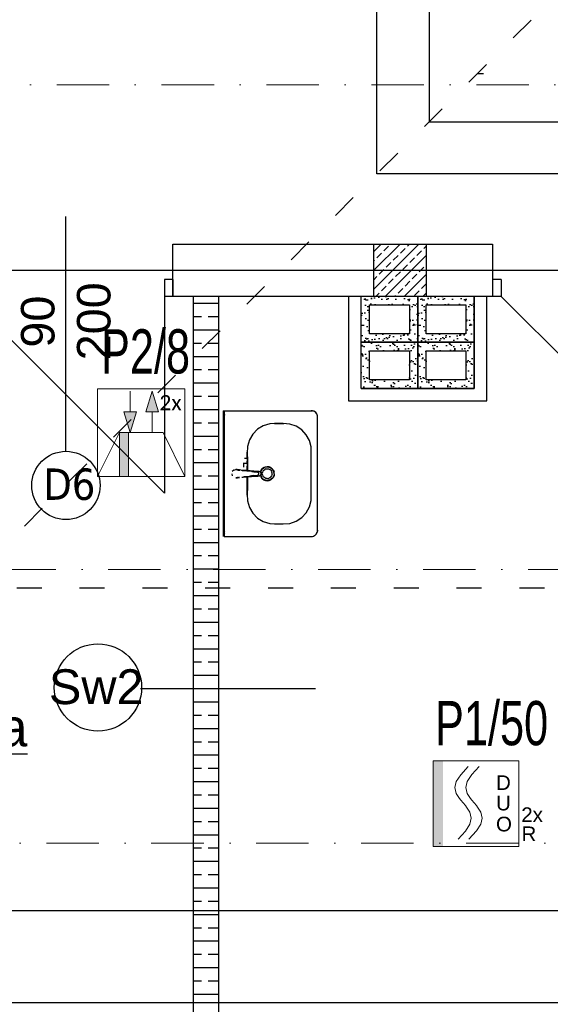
# Model space of a CAD drawing. Header units: millimetres. Extents: x -7023 to 53801, y 9849 to 33561.
# Tile 151 of 256: x 15088 to 15341, y 18571 to 19041. Entities that reach past the tile are written whole.
import ezdxf
from ezdxf.enums import TextEntityAlignment as Align

# ---------------------------------------------------------------- set-up
doc = ezdxf.new("R2010")
doc.units = ezdxf.units.MM
doc.linetypes.add('ACAD_ISO03W100', pattern=[30, 12, -18])
doc.linetypes.add('DASHDOT', pattern=[1, 0.5, -0.25, 0, -0.25])
doc.layers.get('0').update_dxf_attribs({"lineweight": 9})
doc.layers.add('.IE_podklad', color=252, linetype='Continuous')
doc.layers.add('PA_Instalacja pożarowa', color=1, linetype='Continuous', lineweight=5)
doc.layers.add('PA_Instalacja pożarowa_opis', color=7, linetype='Continuous', lineweight=5)
doc.styles.add('AAT', font='calibri.ttf')
doc.styles.add('MtX_Arial_2', font='txt')
doc.styles.add('Opisowy', font='arial.ttf')
doc.styles.add('q-arch-ARIAL01', font='arial.ttf', dxfattribs={"width": 0.7})
doc.styles.get("Standard").update_dxf_attribs({"font": 'arial.ttf'})

# ---------------------------------------------------------------- blocks, each defined once
blk = doc.blocks.new('*U72')
at = {"color": 1}
blk.add_wipeout([(-20.5, -20.5), (20.5, -20.5), (20.5, 20.5), (-20.5, 20.5)], dxfattribs=at)
at = {"lineweight": 5}
h = blk.add_hatch(color=1, dxfattribs=at)
h.paths.add_polyline_path([(-15.7, 0), (-15.7, 20.5), (-20.5, 20.5), (-20.5, 0)])
h.paths.add_polyline_path([(-15.7, -20.5), (-15.7, 0), (-20.5, 0), (-20.5, -20.5)])
at = {"color": 1, "linetype": 'Continuous', "lineweight": 5}
for p, q in [((-7.3, 13.76), (-3.78, 17.69)), ((-2.07, 13.86), (1.45, 17.79)), ((-10.11, 7.66), (-9.41, 10.54)), ((-9.41, 10.54), (-7.3, 13.76)), ((-4.89, 7.76), (-4.18, 10.63)), ((-4.18, 10.63), (-2.07, 13.86)), ((-9.41, 4.79), (-10.11, 7.66)), ((-7.84, 2.39), (-9.41, 4.79)), ((-4.18, 4.89), (-4.89, 7.76)), ((-2.61, 2.48), (-4.18, 4.89)), ((-7.3, 1.56), (-7.84, 2.39)), ((-6.18, 0.32), (-7.3, 1.56)), ((-6.18, 0.32), (-5.06, -0.93)), ((-2.07, 1.66), (-2.61, 2.48)), ((-0.95, 0.41), (-2.07, 1.66)), ((-0.95, 0.41), (0.16, -0.84)), ((-5.06, -0.93), (-4.52, -1.75)), ((-4.52, -1.75), (-2.95, -4.16)), ((-2.95, -4.16), (-2.25, -7.03)), ((0.16, -0.84), (0.7, -1.66)), ((0.7, -1.66), (2.27, -4.06)), ((2.27, -4.06), (2.98, -6.94)), ((-2.25, -7.03), (-2.95, -9.9)), ((2.98, -6.94), (2.27, -9.81)), ((-5.06, -13.13), (-8.58, -17.06)), ((-2.95, -9.9), (-5.06, -13.13)), ((0.16, -13.04), (-3.36, -16.97)), ((2.27, -9.81), (0.16, -13.04))]:
    blk.add_line(p, q, dxfattribs=at)
at = {"color": 1, "lineweight": 5}
blk.add_lwpolyline([(-20.5, 20.5), (20.5, 20.5), (20.5, -20.5), (-20.5, -20.5)], close=True, dxfattribs=at)
for s, p in [('D', (9.56, 6.52)), ('U', (9.56, -3.26)), ('2x', (21.62, -8.81)), ('O', (9.56, -13.29)), ('R', (21.74, -17.95))]:
    blk.add_text(s, height=7, dxfattribs=at).set_placement(p)
at = {"color": 1, "flags": 7}
blk.add_attdef('DUO-6046', (13.18, -19.1), '', height=0.7, dxfattribs=at)
blk = doc.blocks.new('EKS-6022')
blk.add_wipeout([(-20.5, 0), (-20.5, 41), (20.5, 41), (20.5, 0)])
at = {"lineweight": 5}
for points in [[(8.06, 30.2), (5.12, 39.91), (2.18, 30.2), (5.12, 30.2)], [(-6, 0), (-6, 20.5), (-10.25, 20.5), (-10.25, 0)]]:
    blk.add_hatch(color=256, dxfattribs=at).paths.add_polyline_path(points)
h = blk.add_hatch(color=256, dxfattribs=at)
h.paths.add_polyline_path([(-5.13, 20.5), (-2.19, 30.2), (-5.13, 30.2)])
h.paths.add_polyline_path([(-5.13, 20.5), (-5.13, 30.2), (-8.07, 30.2)])
for p, q in [((-5.13, 30.2), (-5.13, 39.91)), ((2.18, 30.2), (5.12, 39.91)), ((8.06, 30.2), (5.12, 39.91)), ((-5.13, 30.2), (-8.07, 30.2)), ((-8.07, 30.2), (-5.13, 20.5)), ((-5.13, 30.2), (-2.19, 30.2)), ((-2.19, 30.2), (-5.13, 20.5)), ((5.12, 30.2), (2.18, 30.2)), ((5.12, 20.5), (5.12, 30.2)), ((5.12, 30.2), (8.06, 30.2)), ((-20.5, 0), (-10.25, 20.5)), ((-10.25, 20.5), (10.25, 20.5)), ((-10.25, 20.5), (-10.25, 0)), ((-6, 0), (-6, 20.5)), ((20.5, 0), (10.25, 20.5)), ((20.5, 0), (-20.5, 0))]:
    blk.add_line(p, q, dxfattribs=at)
blk.add_lwpolyline([(-20.5, 41), (20.5, 41), (20.5, 0), (-20.5, 0)], close=True, dxfattribs=at)
at = {"lineweight": 5, "style": 'AAT'}
blk.add_text('2x', height=7.089, dxfattribs=at).set_placement((18.93, 31.03), align=Align.RIGHT)

msp = doc.modelspace()

# ---------------------------------------------------------------- hatches: boundary and pattern name
at = {"layer": '.IE_podklad'}
h = msp.add_hatch(dxfattribs=at)
h.set_pattern_fill('AR-SAND', color=256, scale=0.1)
h.set_pattern_definition([(37.5, (-1536.1266, 29718.9594), (-0.1600031, 4.8941324), [0, -3.8608, 0, -4.318, 0, -4.1275]), (7.5, (-1536.1266, 29718.9594), (4.4952328, 7.168251), [0, -2.0828, 0, -3.4798, 0, -1.3335]), (327.5, (-1539.2508, 29718.9594), (7.9099237, 0.01437185), [0, -1.27, 0, -4.572, 0, -5.969]), (317.5, (-1539.251, 29718.9594), (7.6355645, 2.2292932), [0, -0.635, 0, -2.9972, 0, -3.429])])
h.paths.add_polyline_path([(15277.85, 18909.23), (15250.85, 18909.23), (15250.85, 18887.23), (15277.85, 18887.23)])
h.paths.add_polyline_path([(15273.85, 18905.23), (15273.85, 18891.23), (15254.85, 18891.23), (15254.85, 18905.23)], flags=16)
h.paths.add_polyline_path([(15277.85, 18887.23), (15250.85, 18887.23), (15250.85, 18865.23), (15277.85, 18865.23)])
h.paths.add_polyline_path([(15273.85, 18883.23), (15273.85, 18869.23), (15254.85, 18869.23), (15254.85, 18883.23)], flags=16)
h = msp.add_hatch(dxfattribs=at)
h.set_pattern_fill('AR-SAND', color=256, scale=0.1)
h.set_pattern_definition([(37.5, (-1509.1266, 29718.9594), (-0.1600031, 4.8941324), [0, -3.8608, 0, -4.318, 0, -4.1275]), (7.5, (-1509.1266, 29718.9594), (4.4952328, 7.168251), [0, -2.0828, 0, -3.4798, 0, -1.3335]), (327.5, (-1512.2508, 29718.9594), (7.9099237, 0.01437185), [0, -1.27, 0, -4.572, 0, -5.969]), (317.5, (-1512.251, 29718.9594), (7.6355645, 2.2292932), [0, -0.635, 0, -2.9972, 0, -3.429])])
h.paths.add_polyline_path([(15304.85, 18909.23), (15277.85, 18909.23), (15277.85, 18887.23), (15304.85, 18887.23)])
h.paths.add_polyline_path([(15300.85, 18905.23), (15300.85, 18891.23), (15281.85, 18891.23), (15281.85, 18905.23)], flags=16)
h.paths.add_polyline_path([(15304.85, 18887.23), (15277.85, 18887.23), (15277.85, 18865.23), (15304.85, 18865.23)])
h.paths.add_polyline_path([(15300.85, 18883.23), (15300.85, 18869.23), (15281.85, 18869.23), (15281.85, 18883.23)], flags=16)

# ---------------------------------------------------------------- linework, layer by layer
for p, q in [((15258.35, 18967.68), (15258.35, 19610.68)), ((15283.35, 19453.88), (15283.35, 18992.68)), ((15306.44, 19015.76), (15309.16, 19015.76)), ((15283.35, 18992.68), (15722.72, 18992.68)), ((15766.02, 18967.68), (15258.35, 18967.68)), ((15109.85, 18835.15), (15109.85, 18947.33)), ((15160.85, 18909.18), (15160.85, 18934.18)), ((15160.85, 18934.18), (15256.85, 18934.18)), ((15256.85, 18930.64), (15260.39, 18934.18)), ((15256.85, 18921.66), (15269.37, 18934.18)), ((15256.85, 18912.68), (15278.35, 18934.18)), ((15256.85, 18934.18), (15281.85, 18934.18)), ((15256.85, 18909.18), (15256.85, 18934.18)), ((15261.69, 18930.98), (15263.93, 18933.23)), ((15269.54, 18929.86), (15271.79, 18932.11)), ((15272.91, 18933.23), (15273.86, 18934.18)), ((15277.4, 18928.74), (15279.65, 18930.98)), ((15280.77, 18932.11), (15281.85, 18933.19)), ((15281.85, 18934.18), (15281.85, 18909.18)), ((15281.85, 18934.18), (15313.6, 18934.18)), ((15313.6, 18934.18), (15313.6, 18909.18)), ((15256.85, 18926.15), (15257.2, 18926.49)), ((15258.32, 18927.62), (15260.56, 18929.86)), ((15262.33, 18909.18), (15281.85, 18928.7)), ((15266.18, 18926.49), (15268.42, 18928.74)), ((15274.03, 18925.37), (15276.28, 18927.62)), ((15259.44, 18919.76), (15261.69, 18922)), ((15262.81, 18923.13), (15265.05, 18925.37)), ((15267.3, 18918.64), (15269.54, 18920.88)), ((15270.67, 18922), (15272.91, 18924.25)), ((15278.52, 18920.88), (15280.77, 18923.13)), ((15160.85, 18917.18), (15156.85, 18917.18)), ((15156.85, 18917.18), (15156.85, 18909.18)), ((15160.85, 18917.18), (15160.85, 18909.18)), ((15256.85, 18917.17), (15258.32, 18918.64)), ((15263.93, 18915.27), (15266.18, 18917.51)), ((15271.31, 18909.18), (15281.85, 18919.72)), ((15271.79, 18914.14), (15274.03, 18916.39)), ((15275.16, 18917.51), (15277.4, 18919.76)), ((15317.6, 18917.18), (15313.6, 18917.18)), ((15313.6, 18917.18), (15313.6, 18909.18)), ((15317.6, 18917.18), (15317.6, 18909.18)), ((15260.56, 18911.9), (15262.81, 18914.14)), ((15268.42, 18910.78), (15270.67, 18913.02)), ((15276.28, 18909.65), (15278.52, 18911.9)), ((15279.65, 18913.02), (15281.85, 18915.23)), ((15160.85, 18909.18), (15156.85, 18909.18)), ((15256.85, 18909.18), (15160.85, 18909.18)), ((15170.85, 18409.18), (15170.85, 18909.18)), ((15182.85, 18409.18), (15182.85, 18909.18)), ((15244.85, 18909.23), (15244.85, 18859.23)), ((15250.85, 18865.23), (15250.85, 18909.23)), ((15281.85, 18909.18), (15256.85, 18909.18)), ((15257.84, 18909.18), (15259.44, 18910.78)), ((15266.82, 18909.18), (15267.3, 18909.65)), ((15280.29, 18909.18), (15281.85, 18910.74)), ((15313.6, 18909.18), (15281.85, 18909.18)), ((15304.85, 18865.23), (15304.85, 18909.23)), ((15310.85, 18859.23), (15310.85, 18909.18)), ((15317.6, 18909.18), (15313.6, 18909.18)), ((15317.6, 18909.18), (15411.6, 18815.18)), ((15170.85, 18905.93), (15182.85, 18905.93)), ((15170.85, 18899.58), (15174.52, 18899.58)), ((15177.7, 18899.58), (15182.85, 18899.58)), ((15170.85, 18893.23), (15182.85, 18893.23)), ((15170.85, 18886.88), (15174.52, 18886.88)), ((15177.7, 18886.88), (15182.85, 18886.88)), ((15170.85, 18880.53), (15182.85, 18880.53)), ((15170.85, 18874.18), (15174.52, 18874.18)), ((15177.7, 18874.18), (15182.85, 18874.18)), ((15170.85, 18867.83), (15182.85, 18867.83)), ((15250.85, 18865.23), (15304.85, 18865.23)), ((15170.85, 18861.48), (15174.52, 18861.48)), ((15177.7, 18861.48), (15182.85, 18861.48)), ((15170.85, 18855.13), (15182.85, 18855.13)), ((15244.85, 18859.23), (15310.85, 18859.23)), ((15184.98, 18854.45), (15185.48, 18854.45)), ((15184.98, 18854.45), (15184.98, 18794.45)), ((15185.48, 18854.45), (15185.48, 18794.45)), ((15185.48, 18852.95), (15185.68, 18852.68)), ((15185.68, 18852.68), (15185.48, 18852.95)), ((15185.48, 18851.95), (15185.68, 18852.21)), ((15185.68, 18852.21), (15185.48, 18851.95)), ((15226.98, 18854.45), (15227.52, 18854.45)), ((15228.05, 18854.34), (15227.52, 18854.45)), ((15228.54, 18854.14), (15228.05, 18854.34)), ((15228.99, 18853.84), (15228.54, 18854.14)), ((15229.37, 18853.46), (15228.99, 18853.84)), ((15229.67, 18853.01), (15229.37, 18853.46)), ((15229.88, 18852.51), (15229.67, 18853.01)), ((15229.98, 18851.98), (15229.88, 18852.51)), ((15229.98, 18851.45), (15229.98, 18851.98)), ((15229.98, 18797.45), (15229.98, 18851.45)), ((15170.85, 18848.78), (15174.52, 18848.78)), ((15177.7, 18848.78), (15182.85, 18848.78)), ((15209.48, 18848.45), (15213.98, 18848.45)), ((15170.85, 18842.43), (15182.85, 18842.43)), ((15170.85, 18836.08), (15174.52, 18836.08)), ((15177.7, 18836.08), (15182.85, 18836.08)), ((15196.47, 18831.7), (15195.07, 18831.7)), ((15196.46, 18834.1), (15196.48, 18835.3)), ((15196.46, 18832.9), (15196.46, 18834.1)), ((15196.47, 18831.7), (15196.46, 18832.9)), ((15196.47, 18834.19), (15196.48, 18835.41)), ((15196.47, 18832.97), (15196.47, 18834.19)), ((15196.48, 18831.76), (15196.47, 18832.97)), ((15196.48, 18835.3), (15196.48, 18835.41)), ((15196.48, 18830.54), (15196.48, 18831.76)), ((15170.85, 18829.73), (15182.85, 18829.73)), ((15194.76, 18827.58), (15194.77, 18829.72)), ((15194.76, 18827.53), (15194.77, 18829.72)), ((15196.46, 18829.28), (15195.06, 18829.28)), ((15196.45, 18825.74), (15196.46, 18826.84)), ((15196.46, 18829.28), (15196.47, 18830.49)), ((15196.46, 18826.84), (15196.46, 18828.03)), ((15196.47, 18830.49), (15196.47, 18830.41)), ((15196.48, 18829.32), (15196.48, 18830.54)), ((15196.48, 18830.38), (15196.51, 18830.3)), ((15196.48, 18828.1), (15196.48, 18829.32)), ((15196.48, 18826.88), (15196.48, 18828.1)), ((15196.48, 18825.86), (15196.48, 18826.88)), ((15203.09, 18826.12), (15203.62, 18826.81)), ((15203.19, 18826.06), (15203.7, 18826.73)), ((15204.31, 18827.34), (15203.62, 18826.81)), ((15203.7, 18826.73), (15204.37, 18827.24)), ((15204.31, 18827.34), (15205.12, 18827.68)), ((15205.15, 18827.56), (15204.37, 18827.24)), ((15205.37, 18826.71), (15204.81, 18826.48)), ((15205.12, 18827.68), (15205.98, 18827.79)), ((15205.98, 18827.67), (15205.15, 18827.56)), ((15205.37, 18826.71), (15205.98, 18826.79)), ((15206.85, 18827.68), (15205.98, 18827.79)), ((15205.98, 18827.67), (15206.82, 18827.56)), ((15205.98, 18826.79), (15206.59, 18826.71)), ((15206.59, 18826.71), (15207.15, 18826.48)), ((15206.82, 18827.56), (15207.59, 18827.24)), ((15206.85, 18827.68), (15207.65, 18827.34)), ((15208.26, 18826.73), (15207.59, 18827.24)), ((15207.65, 18827.34), (15208.35, 18826.81)), ((15208.78, 18826.06), (15208.26, 18826.73)), ((15208.88, 18826.12), (15208.35, 18826.81)), ((15170.85, 18823.38), (15174.52, 18823.38)), ((15177.7, 18823.38), (15182.85, 18823.38)), ((15189.03, 18824.45), (15189.3, 18823.45)), ((15190.03, 18826.18), (15189.3, 18825.45)), ((15189.98, 18826.17), (15189.9, 18826.08)), ((15190.03, 18826.18), (15191.03, 18826.45)), ((15191.9, 18826.33), (15191.03, 18826.45)), ((15191.9, 18826.33), (15191.03, 18826.45)), ((15191.92, 18826.33), (15191.03, 18826.45)), ((15191.86, 18826.34), (15191.03, 18826.45)), ((15191.86, 18826.34), (15191.03, 18826.45)), ((15191.03, 18826.45), (15191.03, 18826.45)), ((15191.03, 18826.45), (15191.31, 18826.43)), ((15191.31, 18826.43), (15191.03, 18826.45)), ((15191.03, 18826.45), (15191.34, 18826.42)), ((15191.74, 18826.36), (15191.03, 18826.45)), ((15191.74, 18826.36), (15191.03, 18826.45)), ((15191.8, 18826.35), (15191.03, 18826.45)), ((15191.8, 18826.35), (15191.03, 18826.45)), ((15191.67, 18826.37), (15191.03, 18826.45)), ((15191.67, 18826.37), (15191.03, 18826.45)), ((15191.6, 18826.38), (15191.03, 18826.45)), ((15191.6, 18826.38), (15191.03, 18826.45)), ((15191.52, 18826.39), (15191.03, 18826.45)), ((15191.52, 18826.39), (15191.03, 18826.45)), ((15191.46, 18826.41), (15191.03, 18826.45)), ((15191.46, 18826.41), (15191.03, 18826.45)), ((15191.39, 18826.42), (15191.03, 18826.45)), ((15191.39, 18826.42), (15191.03, 18826.45)), ((15191.03, 18826.45), (15191.34, 18826.42)), ((15191.82, 18826.35), (15191.03, 18826.45)), ((15191.9, 18822.56), (15191.03, 18822.45)), ((15191.9, 18822.56), (15191.03, 18822.45)), ((15191.92, 18822.56), (15191.03, 18822.45)), ((15191.86, 18822.56), (15191.03, 18822.45)), ((15191.86, 18822.56), (15191.03, 18822.45)), ((15191.03, 18822.45), (15191.8, 18822.55)), ((15191.8, 18822.55), (15191.03, 18822.45)), ((15191.03, 18822.45), (15191.74, 18822.54)), ((15191.03, 18822.45), (15191.74, 18822.54)), ((15191.03, 18822.45), (15191.67, 18822.53)), ((15191.67, 18822.53), (15191.03, 18822.45)), ((15191.03, 18822.45), (15191.6, 18822.51)), ((15191.6, 18822.51), (15191.03, 18822.45)), ((15191.52, 18822.5), (15191.03, 18822.45)), ((15191.52, 18822.5), (15191.03, 18822.45)), ((15191.46, 18822.49), (15191.03, 18822.45)), ((15191.46, 18822.49), (15191.03, 18822.45)), ((15191.39, 18822.48), (15191.03, 18822.45)), ((15191.39, 18822.48), (15191.03, 18822.45)), ((15191.03, 18822.45), (15191.31, 18822.47)), ((15191.31, 18822.47), (15191.03, 18822.45)), ((15191.03, 18822.45), (15191.34, 18822.47)), ((15191.34, 18822.47), (15191.03, 18822.45)), ((15191.03, 18822.45), (15191.03, 18822.45)), ((15191.29, 18826.43), (15191.31, 18826.43)), ((15191.29, 18822.46), (15191.31, 18822.47)), ((15191.31, 18826.43), (15191.34, 18826.42)), ((15191.31, 18822.47), (15191.34, 18822.47)), ((15191.39, 18826.42), (15191.34, 18826.42)), ((15191.39, 18822.48), (15191.34, 18822.47)), ((15191.87, 18826.34), (15191.39, 18826.42)), ((15191.87, 18822.56), (15191.39, 18822.48)), ((15192.01, 18826.32), (15191.46, 18826.41)), ((15191.46, 18826.41), (15191.87, 18826.34)), ((15192.01, 18822.58), (15191.46, 18822.49)), ((15191.46, 18822.49), (15191.87, 18822.56)), ((15192.14, 18826.3), (15191.52, 18826.39)), ((15191.52, 18826.39), (15192.01, 18826.32)), ((15192.14, 18822.6), (15191.52, 18822.5)), ((15191.52, 18822.5), (15192.01, 18822.58)), ((15192.28, 18826.28), (15191.6, 18826.38)), ((15191.6, 18826.38), (15192.14, 18826.3)), ((15191.6, 18822.51), (15192.28, 18822.62)), ((15191.6, 18822.51), (15192.14, 18822.6)), ((15192.42, 18826.26), (15191.67, 18826.37)), ((15191.67, 18826.37), (15192.28, 18826.28)), ((15192.42, 18822.64), (15191.67, 18822.53)), ((15191.67, 18822.53), (15192.28, 18822.62)), ((15192.42, 18826.26), (15191.74, 18826.36)), ((15192.55, 18826.24), (15191.74, 18826.36)), ((15192.55, 18822.65), (15191.74, 18822.54)), ((15192.42, 18822.64), (15191.74, 18822.54)), ((15192.55, 18826.24), (15191.8, 18826.35)), ((15192.66, 18826.23), (15191.8, 18826.35)), ((15192.66, 18822.67), (15191.8, 18822.55)), ((15192.55, 18822.65), (15191.8, 18822.55)), ((15192.62, 18826.24), (15191.82, 18826.35)), ((15191.86, 18826.34), (15192.66, 18826.23)), ((15191.86, 18822.56), (15192.66, 18822.67)), ((15192.03, 18826.18), (15192.86, 18826.12)), ((15192.86, 18826.12), (15192.03, 18826.18)), ((15193.43, 18826.14), (15192.62, 18826.24)), ((15194.26, 18826.03), (15193.43, 18826.14)), ((15193.73, 18826.06), (15194.56, 18825.99)), ((15193.83, 18822.81), (15194.56, 18822.86)), ((15193.98, 18826.03), (15194.79, 18825.97)), ((15193.98, 18826.03), (15194.75, 18825.98)), ((15194.02, 18822.83), (15194.79, 18822.89)), ((15194.02, 18822.83), (15194.83, 18822.89)), ((15195.39, 18825.94), (15194.56, 18825.99)), ((15194.56, 18822.86), (15195.39, 18822.92)), ((15195.64, 18825.92), (15194.75, 18825.98)), ((15194.79, 18825.97), (15195.67, 18825.92)), ((15194.79, 18822.89), (15195.68, 18822.94)), ((15194.83, 18822.89), (15195.71, 18822.95)), ((15194.91, 18825.97), (15195.78, 18825.91)), ((15194.91, 18825.97), (15195.67, 18825.92)), ((15195.82, 18822.96), (15194.95, 18822.9)), ((15194.95, 18822.9), (15195.71, 18822.95)), ((15195.93, 18825.9), (15195.07, 18825.96)), ((15195.07, 18825.96), (15195.78, 18825.91)), ((15195.11, 18822.91), (15195.97, 18822.97)), ((15195.11, 18822.91), (15195.82, 18822.96)), ((15196.07, 18825.89), (15195.23, 18825.95)), ((15195.93, 18825.9), (15195.23, 18825.95)), ((15195.27, 18822.92), (15196.12, 18822.98)), ((15195.97, 18822.97), (15195.27, 18822.92)), ((15196.07, 18825.89), (15195.35, 18825.94)), ((15196.18, 18825.88), (15195.35, 18825.94)), ((15195.39, 18825.94), (15196.21, 18825.87)), ((15195.39, 18825.93), (15195.64, 18825.92)), ((15195.39, 18822.92), (15196.12, 18822.98)), ((15195.64, 18822.94), (15195.39, 18822.92)), ((15196.61, 18823.01), (15195.68, 18822.94)), ((15196.79, 18825.7), (15195.94, 18825.81)), ((15195.94, 18823.09), (15197.64, 18823.31)), ((15197.02, 18825.82), (15196.18, 18825.88)), ((15196.57, 18825.86), (15196.21, 18825.88)), ((15196.21, 18825.88), (15196.57, 18825.86)), ((15196.21, 18825.87), (15197.02, 18825.82)), ((15196.61, 18823.01), (15196.23, 18822.98)), ((15196.46, 18822.05), (15196.45, 18823.15)), ((15196.46, 18820.86), (15196.46, 18822.05)), ((15196.48, 18822.01), (15196.48, 18823)), ((15196.48, 18820.79), (15196.48, 18822.01)), ((15196.57, 18825.86), (15197.53, 18825.79)), ((15196.57, 18825.86), (15197.53, 18825.79)), ((15197.57, 18823.07), (15196.61, 18823.01)), ((15197.57, 18823.07), (15196.61, 18823.01)), ((15197.53, 18825.79), (15198.5, 18825.72)), ((15197.53, 18825.79), (15198.5, 18825.72)), ((15197.57, 18823.07), (15198.54, 18823.14)), ((15198.54, 18823.14), (15197.57, 18823.07)), ((15198.59, 18825.48), (15197.64, 18825.59)), ((15198.5, 18823.41), (15197.66, 18823.31)), ((15197.66, 18823.31), (15198.59, 18823.41)), ((15198.5, 18825.72), (15199.47, 18825.65)), ((15199.51, 18823.21), (15198.54, 18823.14)), ((15198.59, 18825.48), (15199.5, 18825.38)), ((15199.5, 18823.52), (15198.59, 18823.41)), ((15200.44, 18825.58), (15199.47, 18825.65)), ((15199.5, 18825.38), (15200.38, 18825.28)), ((15199.5, 18823.52), (15200.38, 18823.62)), ((15199.51, 18823.21), (15200.48, 18823.28)), ((15200.38, 18825.28), (15201.25, 18825.17)), ((15200.38, 18823.62), (15201.25, 18823.72)), ((15200.44, 18825.58), (15201.4, 18825.52)), ((15200.48, 18823.28), (15201.44, 18823.35)), ((15201.4, 18825.52), (15202.37, 18825.45)), ((15202.37, 18823.45), (15201.4, 18823.35)), ((15202.35, 18823.41), (15201.4, 18823.35)), ((15201.44, 18823.35), (15202.37, 18823.45)), ((15201.54, 18823.36), (15201.44, 18823.35)), ((15202.03, 18823.45), (15202.52, 18823.58)), ((15202.85, 18825.31), (15202.37, 18825.45)), ((15202.85, 18823.58), (15202.37, 18823.45)), ((15202.76, 18825.34), (15203.09, 18826.12)), ((15202.76, 18823.57), (15203.09, 18822.77)), ((15203.21, 18824.95), (15202.85, 18825.31)), ((15202.85, 18823.58), (15203.21, 18823.95)), ((15202.87, 18825.3), (15203.19, 18826.06)), ((15202.87, 18823.6), (15203.19, 18822.83)), ((15203.01, 18824.45), (15202.88, 18824.95)), ((15203.01, 18824.45), (15203.34, 18824.45)), ((15203.62, 18822.08), (15203.09, 18822.77)), ((15203.7, 18822.17), (15203.19, 18822.83)), ((15203.34, 18824.45), (15203.21, 18824.95)), ((15203.21, 18823.95), (15203.34, 18824.45)), ((15203.62, 18822.08), (15204.31, 18821.55)), ((15203.63, 18824.45), (15203.71, 18825.05)), ((15203.71, 18823.84), (15203.63, 18824.45)), ((15203.7, 18822.17), (15204.37, 18821.65)), ((15203.95, 18825.62), (15203.71, 18825.05)), ((15203.71, 18823.84), (15203.95, 18823.27)), ((15203.95, 18825.62), (15204.32, 18826.11)), ((15204.32, 18822.79), (15203.95, 18823.27)), ((15204.32, 18826.11), (15204.81, 18826.48)), ((15204.81, 18822.41), (15204.32, 18822.79)), ((15205.37, 18822.18), (15204.81, 18822.41)), ((15205.98, 18822.1), (15205.37, 18822.18)), ((15205.98, 18822.1), (15206.59, 18822.18)), ((15207.15, 18822.41), (15206.59, 18822.18)), ((15207.64, 18826.11), (15207.15, 18826.48)), ((15207.64, 18822.79), (15207.15, 18822.41)), ((15208.26, 18822.17), (15207.59, 18821.65)), ((15207.64, 18826.11), (15208.01, 18825.62)), ((15207.64, 18822.79), (15208.01, 18823.27)), ((15208.35, 18822.08), (15207.65, 18821.55)), ((15208.01, 18825.62), (15208.25, 18825.05)), ((15208.25, 18823.84), (15208.01, 18823.27)), ((15208.33, 18824.45), (15208.25, 18825.05)), ((15208.33, 18824.45), (15208.25, 18823.84)), ((15208.78, 18822.83), (15208.26, 18822.17)), ((15208.88, 18822.77), (15208.35, 18822.08)), ((15208.78, 18826.06), (15209.1, 18825.28)), ((15209.1, 18823.61), (15208.78, 18822.83)), ((15208.88, 18826.12), (15209.21, 18825.31)), ((15209.21, 18823.58), (15208.88, 18822.77)), ((15209.21, 18824.45), (15209.1, 18825.28)), ((15209.21, 18824.45), (15209.1, 18823.61)), ((15209.33, 18824.45), (15209.21, 18825.31)), ((15209.33, 18824.45), (15209.21, 18823.58)), ((15196.46, 18819.61), (15196.46, 18820.86)), ((15196.47, 18818.4), (15196.46, 18819.61)), ((15196.47, 18817.2), (15196.47, 18818.4)), ((15196.48, 18819.57), (15196.48, 18820.79)), ((15196.48, 18818.36), (15196.48, 18819.57)), ((15196.48, 18817.14), (15196.48, 18818.36)), ((15205.12, 18821.22), (15204.31, 18821.55)), ((15205.15, 18821.33), (15204.37, 18821.65)), ((15205.96, 18821.11), (15205.12, 18821.22)), ((15205.98, 18821.22), (15205.15, 18821.33)), ((15205.98, 18821.22), (15206.82, 18821.33)), ((15205.98, 18821.1), (15206.85, 18821.22)), ((15207.59, 18821.65), (15206.82, 18821.33)), ((15206.85, 18821.22), (15207.65, 18821.55)), ((15170.85, 18817.03), (15182.85, 18817.03)), ((15196.46, 18816), (15196.47, 18817.2)), ((15196.46, 18814.79), (15196.46, 18816)), ((15196.48, 18813.59), (15196.46, 18814.79)), ((15196.47, 18815.92), (15196.48, 18817.14)), ((15196.47, 18814.7), (15196.47, 18815.92)), ((15196.48, 18813.48), (15196.47, 18814.7)), ((15196.48, 18813.48), (15196.48, 18813.59)), ((15170.85, 18810.68), (15174.52, 18810.68)), ((15177.7, 18810.68), (15182.85, 18810.68)), ((15170.85, 18804.33), (15182.85, 18804.33)), ((15170.85, 18797.98), (15174.52, 18797.98)), ((15177.7, 18797.98), (15182.85, 18797.98)), ((15185.68, 18796.68), (15185.48, 18796.95)), ((15185.68, 18796.68), (15185.48, 18796.95)), ((15185.68, 18796.21), (15185.48, 18795.95)), ((15185.68, 18796.21), (15185.48, 18795.95)), ((15226.98, 18794.45), (15227.5, 18794.49)), ((15227.5, 18794.49), (15228.01, 18794.63)), ((15228.01, 18794.63), (15228.48, 18794.85)), ((15228.48, 18794.85), (15228.91, 18795.15)), ((15228.91, 18795.15), (15229.28, 18795.52)), ((15229.28, 18795.52), (15229.58, 18795.95)), ((15229.58, 18795.95), (15229.8, 18796.42)), ((15229.8, 18796.42), (15229.94, 18796.93)), ((15229.98, 18797.45), (15229.94, 18796.93)), ((15170.85, 18791.63), (15182.85, 18791.63)), ((15170.85, 18785.28), (15174.52, 18785.28)), ((15177.7, 18785.28), (15182.85, 18785.28)), ((15170.85, 18778.93), (15182.85, 18778.93)), ((15170.85, 18772.58), (15174.52, 18772.58)), ((15177.7, 18772.58), (15182.85, 18772.58)), ((15170.85, 18766.23), (15182.85, 18766.23)), ((15170.85, 18759.88), (15174.52, 18759.88)), ((15177.7, 18759.88), (15182.85, 18759.88)), ((15170.85, 18753.53), (15182.85, 18753.53)), ((15170.85, 18747.18), (15174.52, 18747.18)), ((15177.7, 18747.18), (15182.85, 18747.18)), ((15170.85, 18740.83), (15182.85, 18740.83)), ((15170.85, 18734.48), (15174.52, 18734.48)), ((15177.7, 18734.48), (15182.85, 18734.48)), ((15170.85, 18728.13), (15182.85, 18728.13)), ((15145.43, 18721.81), (15228.97, 18721.81)), ((15170.85, 18721.78), (15174.52, 18721.78)), ((15177.7, 18721.78), (15182.85, 18721.78)), ((15170.85, 18715.43), (15182.85, 18715.43)), ((15170.85, 18709.08), (15174.52, 18709.08)), ((15177.7, 18709.08), (15182.85, 18709.08)), ((15170.85, 18702.73), (15182.85, 18702.73)), ((15170.85, 18696.38), (15174.52, 18696.38)), ((15177.7, 18696.38), (15182.85, 18696.38)), ((15170.85, 18690.03), (15182.85, 18690.03)), ((15170.85, 18683.68), (15174.52, 18683.68)), ((15177.7, 18683.68), (15182.85, 18683.68)), ((15170.85, 18677.33), (15182.85, 18677.33)), ((15170.85, 18670.98), (15174.52, 18670.98)), ((15177.7, 18670.98), (15182.85, 18670.98)), ((15170.85, 18664.63), (15182.85, 18664.63)), ((15170.85, 18658.28), (15174.52, 18658.28)), ((15177.7, 18658.28), (15182.85, 18658.28)), ((15170.85, 18651.93), (15182.85, 18651.93)), ((15170.85, 18645.58), (15174.52, 18645.58)), ((15177.7, 18645.58), (15182.85, 18645.58)), ((15170.85, 18639.23), (15182.85, 18639.23)), ((15170.85, 18632.88), (15174.52, 18632.88)), ((15177.7, 18632.88), (15182.85, 18632.88)), ((15170.85, 18626.53), (15182.85, 18626.53)), ((15170.85, 18620.18), (15174.52, 18620.18)), ((15177.7, 18620.18), (15182.85, 18620.18)), ((15170.85, 18613.83), (15182.85, 18613.83)), ((15170.85, 18607.48), (15174.52, 18607.48)), ((15177.7, 18607.48), (15182.85, 18607.48)), ((15170.85, 18601.13), (15182.85, 18601.13)), ((15170.85, 18594.78), (15174.52, 18594.78)), ((15177.7, 18594.78), (15182.85, 18594.78)), ((15170.85, 18588.43), (15182.85, 18588.43)), ((15170.85, 18582.08), (15174.52, 18582.08)), ((15177.7, 18582.08), (15182.85, 18582.08)), ((15170.85, 18575.73), (15182.85, 18575.73)), ((14862.35, 18571.68), (16081.35, 18571.68))]:
    msp.add_line(p, q, dxfattribs=at)
at = {"layer": '.IE_podklad', "linetype": 'DASHDOT', "lineweight": 13, "ltscale": 50}
msp.add_line((14353.97, 19010.35), (16912.27, 19010.35), dxfattribs=at)
at = {"layer": '.IE_podklad', "ltscale": 25}
for p, q in [((14357.9, 18921.68), (17656.89, 18921.68)), ((14357.9, 18615.68), (17656.89, 18615.68))]:
    msp.add_line(p, q, dxfattribs=at)
at = {"layer": '.IE_podklad', "linetype": 'ACAD_ISO03W100'}
msp.add_line((16088.35, 18769.68), (15060.35, 18769.68), dxfattribs=at)
at = {"layer": '.IE_podklad', "ltscale": 0.3}
for points in [[(15250.85, 18887.23), (15250.85, 18909.23), (15277.85, 18909.23), (15277.85, 18887.23)], [(15277.85, 18887.23), (15277.85, 18909.23), (15304.85, 18909.23), (15304.85, 18887.23)], [(15254.85, 18891.23), (15254.85, 18905.23), (15273.85, 18905.23), (15273.85, 18891.23)], [(15281.85, 18891.23), (15281.85, 18905.23), (15300.85, 18905.23), (15300.85, 18891.23)], [(15250.85, 18865.23), (15250.85, 18887.23), (15277.85, 18887.23), (15277.85, 18865.23)], [(15254.85, 18869.23), (15254.85, 18883.23), (15273.85, 18883.23), (15273.85, 18869.23)], [(15277.85, 18865.23), (15277.85, 18887.23), (15304.85, 18887.23), (15304.85, 18865.23)], [(15281.85, 18869.23), (15281.85, 18883.23), (15300.85, 18883.23), (15300.85, 18869.23)]]:
    msp.add_lwpolyline(points, close=True, dxfattribs=at)
at = {"layer": '.IE_podklad', "flags": 128}
for points in [[(15185.48, 18854.45), (15201.98, 18854.45), (15226.98, 18854.45)], [(15207.21, 18800.61), (15209.48, 18800.45), (15213.59, 18800.45), (15216.76, 18800.7), (15219.78, 18801.73), (15222.45, 18803.46), (15224.6, 18805.8), (15226.12, 18808.6), (15226.89, 18811.69), (15226.98, 18814.87), (15226.98, 18818.06), (15226.98, 18821.26), (15226.98, 18824.45), (15226.98, 18827.64), (15226.98, 18830.83), (15226.98, 18834.02), (15226.89, 18837.21), (15226.12, 18840.29), (15224.6, 18843.1), (15222.45, 18845.43), (15219.78, 18847.17), (15216.76, 18848.19), (15213.59, 18848.45), (15209.48, 18848.45), (15207.21, 18848.28), (15204.1, 18847.37), (15201.33, 18845.69), (15199.06, 18843.37), (15197.45, 18840.56), (15196.61, 18837.44), (15196.47, 18834.19), (15196.48, 18830.94), (15196.48, 18827.7), (15196.48, 18825.86)], [(15191.37, 18822.49), (15191.29, 18822.46), (15191.03, 18822.45)], [(15202.03, 18825.45), (15201.2, 18825.51), (15200.37, 18825.57), (15199.54, 18825.63), (15198.71, 18825.69), (15197.87, 18825.75), (15197.04, 18825.81), (15195.39, 18825.93), (15194.56, 18825.99), (15194.46, 18826)], [(15194.48, 18822.9), (15195.39, 18822.96), (15196.21, 18823.02)], [(15196.21, 18823.02), (15197.87, 18823.14), (15198.71, 18823.21), (15199.54, 18823.27), (15200.37, 18823.33), (15202.03, 18823.45)], [(15196.48, 18823), (15196.48, 18821.2), (15196.48, 18817.95), (15196.47, 18814.7), (15196.61, 18811.46), (15197.45, 18808.33), (15199.06, 18805.52), (15201.33, 18803.2), (15204.1, 18801.53), (15207.21, 18800.61)], [(15198.5, 18825.72), (15199.47, 18825.65), (15200.44, 18825.58), (15201.4, 18825.52), (15202.37, 18825.45), (15202.85, 18825.31), (15203.21, 18824.95), (15203.34, 18824.45), (15203.21, 18823.95), (15202.85, 18823.58), (15202.37, 18823.45)], [(15201.4, 18823.34), (15200.48, 18823.28), (15199.51, 18823.21), (15198.54, 18823.14)], [(15200.15, 18823.59), (15201.25, 18823.72), (15201.46, 18823.77), (15201.65, 18823.87), (15201.76, 18824.04)], [(15201.83, 18824.14), (15201.89, 18824.23), (15201.93, 18824.45), (15201.89, 18824.67), (15201.8, 18824.86), (15201.65, 18825.02), (15201.46, 18825.13)], [(15202.52, 18823.58), (15202.88, 18823.95), (15203.01, 18824.45)], [(15203.22, 18824.92), (15203.28, 18824.86), (15203.38, 18824.45)], [(15203.38, 18824.45), (15203.28, 18824.04), (15203.22, 18823.98)], [(15185.48, 18794.45), (15201.98, 18794.45), (15226.98, 18794.45)]]:
    msp.add_lwpolyline(points, dxfattribs=at)
at = {"layer": '.IE_podklad', "linetype": 'DASHDOT', "lineweight": 13, "ltscale": 50}
msp.add_lwpolyline([(17409.59, 18778.68), (14946.79, 18778.68)], dxfattribs=at)
at = {"layer": '.IE_podklad'}
msp.add_circle((15125.15, 18722.28), 20.85, dxfattribs=at)
for centre, radius, start, end in [((15227.25, 18851.72), 2.74, 354.3468, 95.6532), ((15226.99, 18797.44), 2.99, 269.8482, 0.1518)]:
    msp.add_arc(centre, radius, start, end, dxfattribs=at)
for points, knots in [([(15202.76, 18825.33), (15202.83, 18825.61), (15203.06, 18826.14), (15203.59, 18826.84), (15204.29, 18827.37), (15205.11, 18827.72), (15205.69, 18827.77), (15205.98, 18827.79)], [8.912637, 8.912637, 8.912637, 8.912637, 17.459183, 26.188775, 34.918367, 43.647958, 52.37755, 52.37755, 52.37755, 52.37755]), ([(15202.76, 18823.56), (15202.83, 18823.29), (15203.06, 18822.75), (15203.59, 18822.05), (15204.29, 18821.52), (15205.11, 18821.17), (15205.69, 18821.13), (15205.98, 18821.1)], [8.900274, 8.900274, 8.900274, 8.900274, 17.459183, 26.188775, 34.918367, 43.647958, 52.37755, 52.37755, 52.37755, 52.37755])]:
    msp.add_open_spline(points, degree=3, knots=knots, dxfattribs=at)
for points in [[(15209.33, 18824.45), (15209.3, 18824.74), (15209.26, 18825.32), (15208.91, 18826.14), (15208.37, 18826.84), (15207.67, 18827.37), (15206.86, 18827.72), (15206.27, 18827.77), (15205.98, 18827.79)], [(15209.33, 18824.45), (15209.3, 18824.15), (15209.26, 18823.57), (15208.91, 18822.76), (15208.37, 18822.05), (15207.67, 18821.52), (15206.86, 18821.17), (15206.27, 18821.13), (15205.98, 18821.1)]]:
    msp.add_open_spline(points, degree=3, dxfattribs=at)

# ---------------------------------------------------------------- block references
at = {"layer": 'PA_Instalacja pożarowa', "xscale": 1.018368, "yscale": 1.018368, "zscale": 1.018368}
msp.add_blockref('EKS-6022', (15145.8, 18823.19), dxfattribs=at)
at = {"layer": 'PA_Instalacja pożarowa', "rotation": 360}
msp.add_blockref('*U72', (15305.66, 18666.8), dxfattribs=at)

# ---------------------------------------------------------------- texts
at = {"layer": '.IE_podklad', "linetype": 'Continuous'}
for s, height, rotation, style, p in [('200', 16, 90, 'Opisowy', (15131.12, 18878.62)), ('90', 16, 90, 'Opisowy', (15104.39, 18884.7)), ('%%UStrefa pożarowa', 18, 360, 'MtX_Arial_2', (14916.22, 18694.13))]:
    msp.add_text(s, height=height, rotation=rotation, dxfattribs=dict(at, style=style)).set_placement(p)
at = {"layer": '.IE_podklad', "linetype": 'Continuous', "style": 'Opisowy'}
msp.add_text('Sw2', height=16.64, dxfattribs=at).set_placement((15101.73, 18714.33))

# ---------------------------------------------------------------- next in the draw order: linework, layer by layer
at = {"layer": '.IE_podklad', "linetype": 'ACAD_ISO03W100'}
msp.add_line((15522.85, 19232.18), (15060.35, 18769.68), dxfattribs=at)
at = {"layer": '.IE_podklad'}
for p in [(15062.85, 18909.18), (15156.85, 18909.18)]:
    msp.add_line(p, (15156.85, 18815.18), dxfattribs=at)
at = {"layer": '.IE_podklad', "linetype": 'DASHDOT', "lineweight": 13, "ltscale": 50}
msp.add_lwpolyline([(16177.63, 18647.81), (14946.79, 18647.81)], dxfattribs=at)
at = {"layer": '.IE_podklad', "linetype": 'Continuous'}
msp.add_circle((15109.85, 18818.84), 16.31, dxfattribs=at)

# ---------------------------------------------------------------- next in the draw order: texts
at = {"layer": '.IE_podklad', "insert": (15099.03, 18826.95), "char_height": 15, "width": 230.4406, "attachment_point": 1}
msp.add_mtext('{\\fTahoma|b0|i0|c238|p34;D6}', dxfattribs=at)
at = {"layer": 'PA_Instalacja pożarowa_opis', "style": 'q-arch-ARIAL01', "width": 0.7}
for s, p in [('P2/8', (15126.61, 18872.33, 0)), ('P1/50', (15286.09, 18694.68, 0))]:
    msp.add_text(s, height=21.14, dxfattribs=at).set_placement(p)

doc.saveas('drawing.dxf')
